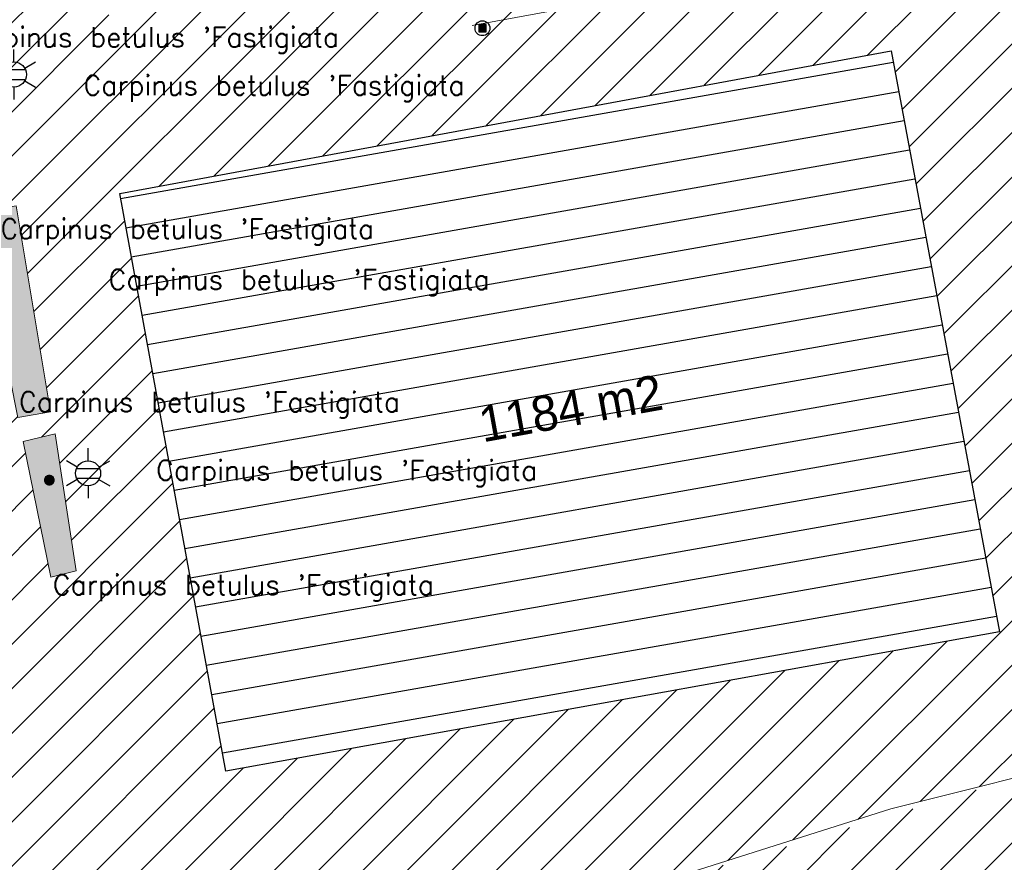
# Model space of a CAD drawing. Header units: metres. Extents: x 102852 to 106916, y 385458 to 392749.
# Tile 36 of 68: x 104643 to 104693, y 386174 to 386217. Entities that reach past the tile are written whole.
import ezdxf
from ezdxf.enums import TextEntityAlignment as Align

# ---------------------------------------------------------------- set-up
doc = ezdxf.new("R2010")
doc.units = ezdxf.units.M
for name, color, linetype, lineweight in [('0-BEPLANTING', 14, 'Continuous', 30), ('0-GRAS OM SPORTVELDEN', 2, 'Continuous', 30), ('0-GRAS SPORTVELDEN', 3, 'Continuous', 30), ('0-HAAG', 82, 'Continuous', 30), ('B-WE-GR-STRUIK-G', 90, 'Continuous', 13), ('B-WE-IE-MEUBILAIR_WEGMEUBILAIR-S', 7, 'Continuous', 30), ('B-WE-IE-OV-LICHTMAST-S', 40, 'Continuous', 30), ('B-WE-IE-TERREINAFSCHEIDING_KUNSTMATIG_HEKWERK-G', 6, 'Continuous', 0), ('B-WE-VW-MARKERING_LANGS_STREEP_DOORGETROKKEN-G', 7, 'Continuous', 13), ('Bomen', 84, 'Continuous', 0), ('Boomsoort', 10, 'Continuous', 0)]:
    doc.layers.add(name, color=color, linetype=linetype, lineweight=lineweight)
doc.styles.add('ISO 1 1000 T2 5 0', font='font_iso.shx', dxfattribs={"height": 2.5})
doc.styles.add('NLCS-ISO', font='NLCS-ISO.ttf')
doc.styles.add('Style-txt', font='txt.shx')

# ---------------------------------------------------------------- blocks, each defined once
blk = doc.blocks.new('B-SIE-WEG_LICHTMAST-SO_2')
at = {"ltscale": 0.1}
for p, q in [((0, 1.266), (0, 2.531)), ((-1.096, 0.633), (-2.192, 1.266)), ((1.096, 0.633), (2.192, 1.266)), ((-1.096, -0.633), (-2.192, -1.266)), ((1.096, -0.633), (2.192, -1.266)), ((0, -1.266), (0, -2.531))]:
    blk.add_line(p, q, dxfattribs=at)
at = {"flags": 128}
for points in [[(-1.163, 0.5), (1.163, 0.5)], [(-1.163, -0.5), (1.163, -0.5)]]:
    blk.add_lwpolyline(points, dxfattribs=at)
at = {"ltscale": 0.1}
blk.add_circle((0, 0), 1.266, dxfattribs=at)
at = {"style": 'NLCS-ISO'}
blk.add_attdef('TYPE', text='', height=1.8, dxfattribs=at).set_placement((0, 2.531), align=Align.BOTTOM_CENTER)
blk = doc.blocks.new('SIE-WEG_PAAL_VAST_2')
blk.add_hatch(color=256).paths.add_polyline_path([(-0.375, -0.374), (-0.375, 0.374), (0.373, 0.374), (0.373, -0.374)])
blk.add_circle((0, 0), 0.75)
blk.add_3dface([(0.373, 0.374), (-0.375, 0.374), (-0.375, -0.374), (0.373, -0.374)])
at = {"style": 'NLCS-ISO'}
blk.add_attdef('TYPE', (0, 0), '', height=1.75, dxfattribs=at)
blk = doc.blocks.new('MPOLYGON_612')
at = {"layer": 'Bomen', "flags": 128}
for points in [[(104644.662, 386193.618), (104644.657, 386193.569), (104645.157, 386193.569)], [(104644.657, 386193.569), (104644.662, 386193.52), (104645.153, 386193.52)], [(104644.657, 386193.569), (104645.157, 386193.569), (104645.153, 386193.52)], [(104644.676, 386193.665), (104644.662, 386193.618), (104645.153, 386193.618)], [(104644.662, 386193.618), (104645.153, 386193.618), (104645.157, 386193.569)], [(104644.662, 386193.52), (104644.676, 386193.473), (104645.138, 386193.473)], [(104644.662, 386193.52), (104645.153, 386193.52), (104645.138, 386193.473)], [(104644.699, 386193.708), (104644.676, 386193.665), (104645.138, 386193.665)], [(104644.676, 386193.665), (104645.138, 386193.665), (104645.153, 386193.618)], [(104644.676, 386193.473), (104644.699, 386193.43), (104645.115, 386193.43)], [(104644.676, 386193.473), (104645.138, 386193.473), (104645.115, 386193.43)], [(104644.731, 386193.746), (104644.699, 386193.708), (104645.115, 386193.708)], [(104644.699, 386193.708), (104645.115, 386193.708), (104645.138, 386193.665)], [(104644.699, 386193.43), (104644.731, 386193.392), (104645.084, 386193.392)], [(104644.699, 386193.43), (104645.115, 386193.43), (104645.084, 386193.392)], [(104644.768, 386193.777), (104644.731, 386193.746), (104645.084, 386193.746)], [(104644.731, 386193.746), (104645.084, 386193.746), (104645.115, 386193.708)], [(104644.731, 386193.392), (104644.768, 386193.361), (104645.046, 386193.361)], [(104644.731, 386193.392), (104645.084, 386193.392), (104645.046, 386193.361)], [(104644.812, 386193.8), (104644.768, 386193.777), (104645.046, 386193.777)], [(104644.768, 386193.777), (104645.046, 386193.777), (104645.084, 386193.746)], [(104644.768, 386193.361), (104644.812, 386193.338), (104645.003, 386193.338)], [(104644.768, 386193.361), (104645.046, 386193.361), (104645.003, 386193.338)], [(104644.859, 386193.814), (104644.812, 386193.8), (104645.003, 386193.8)], [(104644.812, 386193.8), (104645.003, 386193.8), (104645.046, 386193.777)], [(104644.907, 386193.819), (104644.859, 386193.814), (104644.956, 386193.814)], [(104644.859, 386193.814), (104644.956, 386193.814), (104645.003, 386193.8)], [(104644.812, 386193.338), (104644.859, 386193.324), (104644.956, 386193.324)], [(104644.812, 386193.338), (104645.003, 386193.338), (104644.956, 386193.324)], [(104644.859, 386193.324), (104644.956, 386193.324), (104644.907, 386193.319)]]:
    blk.add_lwpolyline(points, close=True, dxfattribs=at)
at = {"layer": 'Bomen', "color": 74, "true_color": 0x55aa00, "flags": 128}
for points in [[(104644.657, 386193.569), (104644.662, 386193.618)], [(104644.662, 386193.52), (104644.657, 386193.569)], [(104644.662, 386193.618), (104644.676, 386193.665)], [(104644.676, 386193.473), (104644.662, 386193.52)], [(104644.676, 386193.665), (104644.699, 386193.708)], [(104644.699, 386193.43), (104644.676, 386193.473)], [(104644.699, 386193.708), (104644.731, 386193.746)], [(104644.731, 386193.392), (104644.699, 386193.43)], [(104644.731, 386193.746), (104644.768, 386193.777)], [(104644.768, 386193.361), (104644.731, 386193.392)], [(104644.768, 386193.777), (104644.812, 386193.8)], [(104644.812, 386193.338), (104644.768, 386193.361)], [(104644.812, 386193.8), (104644.859, 386193.814)], [(104644.859, 386193.814), (104644.907, 386193.819)], [(104644.907, 386193.819), (104644.956, 386193.814)], [(104644.956, 386193.814), (104645.003, 386193.8)], [(104645.003, 386193.8), (104645.046, 386193.777)], [(104645.046, 386193.361), (104645.003, 386193.338)], [(104645.046, 386193.777), (104645.084, 386193.746)], [(104645.084, 386193.392), (104645.046, 386193.361)], [(104645.084, 386193.746), (104645.115, 386193.708)], [(104645.115, 386193.43), (104645.084, 386193.392)], [(104645.115, 386193.708), (104645.138, 386193.665)], [(104645.138, 386193.473), (104645.115, 386193.43)], [(104645.138, 386193.665), (104645.153, 386193.618)], [(104645.153, 386193.52), (104645.138, 386193.473)], [(104645.153, 386193.618), (104645.157, 386193.569)], [(104645.157, 386193.569), (104645.153, 386193.52)], [(104644.859, 386193.324), (104644.812, 386193.338)], [(104644.907, 386193.319), (104644.859, 386193.324)], [(104644.956, 386193.324), (104644.907, 386193.319)], [(104645.003, 386193.338), (104644.956, 386193.324)]]:
    blk.add_lwpolyline(points, dxfattribs=at)
at = {"layer": 'Bomen'}
for points in [[(104644.662, 386193.618), (104644.657, 386193.569), (104645.157, 386193.569)], [(104644.676, 386193.665), (104644.662, 386193.618), (104645.153, 386193.618)], [(104644.662, 386193.618), (104645.153, 386193.618), (104645.157, 386193.569)], [(104644.699, 386193.708), (104644.676, 386193.665), (104645.138, 386193.665)], [(104644.676, 386193.665), (104645.138, 386193.665), (104645.153, 386193.618)], [(104644.731, 386193.746), (104644.699, 386193.708), (104645.115, 386193.708)], [(104644.699, 386193.708), (104645.115, 386193.708), (104645.138, 386193.665)], [(104644.768, 386193.777), (104644.731, 386193.746), (104645.084, 386193.746)], [(104644.731, 386193.746), (104645.084, 386193.746), (104645.115, 386193.708)], [(104644.812, 386193.8), (104644.768, 386193.777), (104645.046, 386193.777)], [(104644.768, 386193.777), (104645.046, 386193.777), (104645.084, 386193.746)], [(104644.859, 386193.814), (104644.812, 386193.8), (104645.003, 386193.8)], [(104644.812, 386193.8), (104645.003, 386193.8), (104645.046, 386193.777)], [(104644.907, 386193.819), (104644.859, 386193.814), (104644.956, 386193.814)], [(104644.859, 386193.814), (104644.956, 386193.814), (104645.003, 386193.8)]]:
    blk.add_solid(points, dxfattribs=at)
at = {"layer": 'Bomen', "extrusion": (0, 0, -1)}
for points in [[(-104644.657, 386193.569), (-104644.662, 386193.52), (-104645.153, 386193.52)], [(-104644.657, 386193.569), (-104645.157, 386193.569), (-104645.153, 386193.52)], [(-104644.662, 386193.52), (-104644.676, 386193.473), (-104645.138, 386193.473)], [(-104644.662, 386193.52), (-104645.153, 386193.52), (-104645.138, 386193.473)], [(-104644.676, 386193.473), (-104644.699, 386193.43), (-104645.115, 386193.43)], [(-104644.676, 386193.473), (-104645.138, 386193.473), (-104645.115, 386193.43)], [(-104644.699, 386193.43), (-104644.731, 386193.392), (-104645.084, 386193.392)], [(-104644.699, 386193.43), (-104645.115, 386193.43), (-104645.084, 386193.392)], [(-104644.731, 386193.392), (-104644.768, 386193.361), (-104645.046, 386193.361)], [(-104644.731, 386193.392), (-104645.084, 386193.392), (-104645.046, 386193.361)], [(-104644.768, 386193.361), (-104644.812, 386193.338), (-104645.003, 386193.338)], [(-104644.768, 386193.361), (-104645.046, 386193.361), (-104645.003, 386193.338)], [(-104644.812, 386193.338), (-104644.859, 386193.324), (-104644.956, 386193.324)], [(-104644.812, 386193.338), (-104645.003, 386193.338), (-104644.956, 386193.324)], [(-104644.859, 386193.324), (-104644.956, 386193.324), (-104644.907, 386193.319)]]:
    blk.add_solid(points, dxfattribs=at)

msp = doc.modelspace()

# ---------------------------------------------------------------- hatches: boundary and pattern name
at = {"layer": '0-BEPLANTING', "ltscale": 0.2}
h = msp.add_hatch(dxfattribs=at)
h.set_pattern_fill('ANSI31', color=256, scale=0.1, pattern_type=2)
h.set_pattern_definition([(45, (0, 0), (-1.122532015, 1.122532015), [])])
h.paths.add_polyline_path([(104725.504, 386185.552), (104726.69, 386186.856), (104726.555, 386187.927), (104724.615, 386190.53), (104723.233, 386191.094), (104717.329, 386186.1), (104712.077, 386184.804), (104708.52, 386182.898), (104698.239, 386179.646), (104694.293, 386178.655), (104670.177, 386171.463), (104661.665, 386170.595), (104657.921, 386171.026), (104649.315, 386168.762), (104644.05, 386169.242), (104655.45, 386131.782), (104667.936, 386135.525), (104668.023, 386138.786), (104669.243, 386146.061), (104670.082, 386149.93), (104670.63, 386153.398), (104670.958, 386154.274), (104672.163, 386155.187), (104673.952, 386155.37), (104673.958, 386155.369), (104676.143, 386155.297), (104682.741, 386154.657), (104689.968, 386153.343), (104693.253, 386153.906)])
at = {"layer": '0-GRAS OM SPORTVELDEN', "ltscale": 0.2}
h = msp.add_hatch(dxfattribs=at)
h.set_pattern_fill('ANSI31', color=256, scale=0.1, style=0, pattern_type=2)
h.set_pattern_definition([(45, (0.0001, -2e-20), (-1.122532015, 1.122532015), [])])
h.paths.add_polyline_path([(104619.488, 386300.894), (104617.652, 386300.288), (104617.502, 386300.157), (104619.581, 386289.956), (104621.264, 386290.236), (104621.247, 386290.337)], flags=17)
h.paths.add_polyline_path([(104557.247, 386214.543), (104555.442, 386214.935), (104553.73, 386215.629), (104552.161, 386216.604), (104550.781, 386217.831), (104552.019, 386210.717), (104528.482, 386184.038), (104528.455, 386183.938), (104530.486, 386175.135), (104530.88, 386174.045), (104532.1, 386170.641), (104534.504, 386166.088), (104537.31, 386161.945), (104539.961, 386159.918), (104544.683, 386157.74), (104549.448, 386156.066), (104553.504, 386155.407), (104556.628, 386155.983), (104558.928, 386157.469), (104562.25, 386160.578), (104563.42, 386161.783), (104565.633, 386163.492), (104567.861, 386164.791), (104569.908, 386165.507), (104572.419, 386165.771), (104576.253, 386165.57), (104580.316, 386165.349), (104586.226, 386164.913), (104590.978, 386164.572), (104595.3, 386164.329), (104596.59, 386160.217), (104598.518, 386154.429), (104608.633, 386157.538), (104608.3, 386158.621), (104616.694, 386161.244), (104627.633, 386164.579), (104635.788, 386167.129), (104643.916, 386169.54), (104644.019, 386169.245), (104649.315, 386168.762), (104652.746, 386169.712), (104657.921, 386171.026), (104661.665, 386170.595), (104670.177, 386171.463), (104687.459, 386176.939), (104698.239, 386179.646), (104708.52, 386182.898), (104712.077, 386184.804), (104717.329, 386186.1), (104723.233, 386191.094), (104724.615, 386190.53), (104726.555, 386187.927), (104726.69, 386186.856), (104728.791, 386186.85), (104728.195, 386187.814), (104723.035, 386216.097), (104723.258, 386216.294), (104717.942, 386245.277), (104717.449, 386245.209), (104713.823, 386265.411), (104728.055, 386267.938), (104728.576, 386270.771), (104724.981, 386291.15), (104724.513, 386293.919), (104720.809, 386291.521), (104717.746, 386291.349), (104716.632, 386292.004), (104714.389, 386296.35), (104712.249, 386303.881), (104708.254, 386313.042), (104706.534, 386312.462), (104704.171, 386312.716), (104701.309, 386316.197), (104699.228, 386319.799), (104698.398, 386322.942), (104698.511, 386324.932), (104699.439, 386326.147), (104706.229, 386327.629), (104702.869, 386328.011), (104699.763, 386330.963), (104699.346, 386329.98), (104697.939, 386329.455), (104696.532, 386329.623), (104695.103, 386331.308), (104691.58, 386332.037), (104687.031, 386332.689), (104684.41, 386333.009), (104677.492, 386333.005), (104671.521, 386332.808), (104664.236, 386331.939), (104660.846, 386331.794), (104659.078, 386332.035), (104658.298, 386334.163), (104654.263, 386333.646), (104652.54, 386333.403), (104646.779, 386332.606), (104648.982, 386332.637), (104649.372, 386331.308), (104620.271, 386326.782), (104624.808, 386304.255), (104626.392, 386304.589), (104626.706, 386303.023), (104628.473, 386293.179), (104628.423, 386293.173), (104631.096, 386278.671), (104631.233, 386277.935), (104632.063, 386278.074), (104632.07, 386277.973), (104632.481, 386278.019), (104633.013, 386275.276), (104632.589, 386275.211), (104632.606, 386275.134), (104631.783, 386274.985), (104635.397, 386255.604), (104636.281, 386255.703), (104636.321, 386255.549), (104636.643, 386255.626), (104637.162, 386252.923), (104636.817, 386252.859), (104636.809, 386252.762), (104635.967, 386252.55), (104636.142, 386251.61), (104641.272, 386223.539), (104643.237, 386212.575), (104642.187, 386212.378), (104642.798, 386208.809), (104641.119, 386208.47), (104638.937, 386219.309), (104641.098, 386219.744), (104640.476, 386223.387), (104635.515, 386250.543), (104630.302, 386278.562), (104627.655, 386293.02), (104627.597, 386293.013), (104625.821, 386302.863), (104619.038, 386301.493), (104616.605, 386299.377), (104637.859, 386186.261), (104636.566, 386185.994), (104615.422, 386298.405), (104580.881, 386294.064), (104550.723, 386286.423), (104547.944, 386283.728), (104547.321, 386282.502), (104546.94, 386281.181), (104546.815, 386279.811), (104546.949, 386278.443), (104553.415, 386243.828), (104554.541, 386244.055), (104555.72, 386237.614), (104554.924, 386237.468), (104557.756, 386222.506), (104558.575, 386222.691), (104559.773, 386216.223), (104558.604, 386215.983), (104565.256, 386180.773), (104569.235, 386175.804), (104567.962, 386174.803), (104563.711, 386180.181)])
h.paths.add_polyline_path([(104569.66, 386181.657), (104578.662, 386183.328), (104580.572, 386183.7), (104577.579, 386199.749), (104590.208, 386202.154, -0.491164), (104604.192, 386204.778), (104616.946, 386207.149), (104619.968, 386191.083), (104621.783, 386191.39), (104630.879, 386193.124, -0.467531), (104631.471, 386194.047), (104622.378, 386242.456), (104599.783, 386238.156, -0.04693), (104599.939, 386236.488, -0.910346), (104582.209, 386234.82), (104582.177, 386234.814), (104559.582, 386230.488), (104568.666, 386182.226, -0.430584)], flags=17)
h.paths.add_polyline_path([(104577.78, 386268.386), (104591.732, 386271.027, -0.481268)])
h.paths.add_polyline_path([(104635.317, 386206.146), (104637.213, 386206.497), (104639.157, 386195.983), (104637.291, 386195.607)], flags=17)
h.paths.add_polyline_path([(104637.546, 386194.328), (104639.156, 386194.644), (104640.857, 386186.857), (104639.083, 386186.508)], flags=17)
h.paths.add_polyline_path([(104635.063, 386207.561), (104633.263, 386217.596), (104634.882, 386217.975), (104636.886, 386207.888)], flags=17)
h.paths.add_polyline_path([(104632.997, 386219.085), (104630.948, 386229.833), (104632.53, 386230.217), (104634.715, 386219.413)], flags=17)
h.paths.add_polyline_path([(104641.238, 386207.115), (104643.226, 386207.448), (104644.972, 386197.019), (104643.318, 386196.742)], flags=17)
h.paths.add_polyline_path([(104643.581, 386195.53), (104645.202, 386195.914), (104646.271, 386188.982), (104644.987, 386188.661)], flags=17)
h.paths.add_polyline_path([(104630.679, 386231.275), (104628.426, 386241.654), (104630.355, 386242.073), (104632.224, 386231.61)], flags=17)
h.paths.add_polyline_path([(104638.766, 386220.264), (104636.773, 386231.004), (104638.744, 386231.431), (104640.665, 386220.601)], flags=17)
h.paths.add_polyline_path([(104628.248, 386242.948), (104626.345, 386253.51), (104628.159, 386253.847), (104630.113, 386243.345)], flags=17)
h.paths.add_polyline_path([(104636.646, 386232.079), (104634.612, 386242.696), (104636.432, 386243.045), (104638.472, 386232.43)], flags=17)
h.paths.add_polyline_path([(104648.466, 386208.066), (104687.473, 386215.293), (104692.955, 386185.899), (104653.831, 386178.845)], flags=17)
h.paths.add_polyline_path([(104646.842, 386216.915), (104646.669, 386217.631), (104637.738, 386266.027), (104628.859, 386314.453), (104628.712, 386315.25), (104629.447, 386315.388), (104638.62, 386317.098), (104640.32, 386317.415), (104651.131, 386319.386), (104656.42, 386320.36), (104663.754, 386321.648), (104669.038, 386322.663), (104679.818, 386324.611), (104681.73, 386324.98), (104690.753, 386326.632), (104691.509, 386326.771), (104691.655, 386326.057), (104700.614, 386277.511), (104709.519, 386229.3), (104709.657, 386228.519), (104708.928, 386228.36), (104699.853, 386226.674), (104697.969, 386226.321), (104687.217, 386224.365), (104681.88, 386223.362), (104674.552, 386222.009), (104669.315, 386221.059), (104658.429, 386219.044), (104656.759, 386218.72), (104647.632, 386217.06)], flags=17)
h.paths.add_polyline_path([(104634.345, 386243.837), (104632.355, 386254.667), (104634.12, 386254.991), (104636.121, 386244.243), (104636.135, 386244.17)], flags=17)
h.paths.add_polyline_path([(104626.331, 386254.635), (104624.174, 386265.283), (104625.981, 386265.745), (104628.017, 386254.979)], flags=17)
h.paths.add_polyline_path([(104632.159, 386255.673), (104630.143, 386266.382), (104631.658, 386266.667), (104634.03, 386256.093)], flags=17)
h.paths.add_polyline_path([(104623.867, 386266.414), (104621.916, 386277.016), (104623.622, 386277.33), (104625.67, 386266.763)], flags=17)
h.paths.add_polyline_path([(104668.206, 386237.514, -0.485412), (104682.469, 386240.143)])
h.paths.add_polyline_path([(104629.954, 386267.607), (104628.137, 386277.879), (104629.494, 386278.14), (104631.472, 386267.876)], flags=17)
h.paths.add_polyline_path([(104621.645, 386278.086), (104619.722, 386288.871), (104621.453, 386289.087), (104623.424, 386278.491), (104623.437, 386278.419)], flags=17)
h.paths.add_polyline_path([(104660.293, 386271.815, -1), (104678.213, 386271.815, -0.914044), (104660.437, 386270.215), (104660.36, 386270.201), (104660.437, 386270.215, -0.044914)])
h.paths.add_polyline_path([(104627.842, 386279.112), (104625.592, 386289.991), (104627.419, 386290.418), (104629.231, 386279.353)], flags=17)
h.paths.add_polyline_path([(104625.394, 386291.012), (104623.236, 386302.165), (104625.238, 386302.527), (104627.252, 386291.396), (104627.26, 386291.35)], flags=17)
h.paths.add_polyline_path([(104655.991, 386303.602), (104670.244, 386306.217, -0.498792)])
h.paths.add_polyline_path([(104722.69, 386211.573), (104723.086, 386211.638), (104727.43, 386187.892), (104727.038, 386187.909)], flags=17)
h.paths.add_polyline_path([(104722.318, 386213.813), (104716.662, 386244.718), (104713.027, 386265.248), (104713.426, 386265.372), (104717.108, 386244.842), (104722.769, 386213.936)], flags=17)
h.paths.add_polyline_path([(104613.246, 386291.062, -0.540709), (104612.327, 386291.628), (104603.24, 386289.898), (104601.417, 386289.578), (104604.456, 386273.445), (104591.732, 386271.027, -0.481268), (104577.78, 386268.386), (104565.044, 386265.992), (104562.003, 386282.049), (104560.095, 386281.71), (104551.049, 386279.985, -0.419907), (104550.459, 386279.065), (104559.582, 386230.488), (104582.209, 386234.82, -0.046929), (104582.053, 386236.488, -0.910346), (104599.783, 386238.156), (104599.815, 386238.162), (104622.378, 386242.456)], flags=17)
h.paths.add_polyline_path([(104601.417, 386289.578), (104590.561, 386287.518), (104591.539, 386282.21), (104573.771, 386278.868), (104572.715, 386284.094), (104562.003, 386282.049), (104565.044, 386265.992), (104577.78, 386268.386), (104591.732, 386271.027), (104604.456, 386273.445)])
h.paths.add_polyline_path([(104590.561, 386287.518), (104585.344, 386286.549), (104578.052, 386285.182), (104572.715, 386284.094), (104573.771, 386278.868), (104591.539, 386282.21)])
h.paths.add_polyline_path([(104582.053, 386236.488, 0.046929), (104582.209, 386234.82, 0.910349), (104599.939, 386236.488, 0.04693), (104599.783, 386238.156, 0.910347)], flags=17)
h.paths.add_polyline_path([(104616.946, 386207.149), (104604.192, 386204.778), (104590.208, 386202.154), (104577.579, 386199.749), (104580.572, 386183.7), (104591.345, 386185.689), (104590.311, 386190.997), (104608.139, 386194.309), (104609.158, 386189.023), (104619.968, 386191.083)])
h.paths.add_polyline_path([(104608.139, 386194.309), (104590.311, 386190.997), (104591.345, 386185.689), (104596.617, 386186.678), (104603.91, 386187.998), (104609.158, 386189.023)])
h.paths.add_polyline_path([(104590.208, 386202.154), (104604.192, 386204.778, 0.491164)])
h.paths.add_polyline_path([(104678.213, 386271.815, 0.044914), (104678.069, 386273.415), (104660.437, 386270.215, 0.914032)])
h.paths.add_polyline_path([(104660.293, 386271.815, 0.044914), (104660.437, 386270.215), (104678.069, 386273.415, 0.914032)])
h.paths.add_polyline_path([(104670.244, 386306.217), (104655.991, 386303.602, 0.498792)])
h.paths.add_polyline_path([(104668.206, 386237.514), (104682.469, 386240.143, 0.485412)])
h.paths.add_polyline_path([(104573.864, 386333.332), (104584.207, 386326.323), (104587.037, 386324.081), (104575.446, 386312.728), (104546.85, 386284.901), (104546.076, 386283.641), (104545.53, 386282.267), (104545.228, 386280.819), (104545.178, 386280.819), (104545.178, 386279.341), (104545.383, 386277.877), (104550.751, 386248.556), (104550.739, 386247.813), (104545.319, 386235.152), (104548.264, 386217.845), (104549.399, 386211.516), (104527.935, 386187.074), (104527.063, 386194.071), (104526.574, 386199.783), (104527.01, 386211.525), (104527.882, 386218.276), (104529.665, 386226.88), (104532.672, 386238.831), (104535.734, 386248.903), (104538.17, 386256.427), (104540.006, 386262.848), (104540.44, 386266.318), (104540.605, 386274.672), (104542.075, 386280.64), (104544.403, 386286.002), (104547.111, 386291.108), (104550.364, 386294.7), (104558.507, 386307.287), (104560.024, 386312.014), (104569.567, 386326.774), (104572.69, 386331.525)])
at = {"layer": '0-GRAS SPORTVELDEN'}
h = msp.add_hatch(dxfattribs=at)
h.set_pattern_fill('HATCH', color=256, scale=0.1, style=0, pattern_type=2)
h.set_pattern_definition([(10, (104665.6836, 386209.318), (-0.26047, 1.47721), [])])
h.paths.add_polyline_path([(104687.473, 386215.293), (104648.466, 386208.066), (104653.831, 386178.845), (104692.955, 386185.899)])
at = {"layer": '0-HAAG', "ltscale": 0.2, "true_color": 0x136734}
h = msp.add_hatch(color=116, dxfattribs=at)
h.paths.add_polyline_path([(104639.083, 386186.508), (104637.546, 386194.328), (104639.156, 386194.644), (104640.857, 386186.857)])
h.paths.add_polyline_path([(104644.987, 386188.661), (104643.581, 386195.53), (104645.202, 386195.914), (104646.271, 386188.982)])
h.paths.add_polyline_path([(104643.318, 386196.742), (104641.238, 386207.115), (104643.226, 386207.448), (104644.972, 386197.019)])
h.paths.add_polyline_path([(104637.291, 386195.607), (104635.317, 386206.146), (104637.213, 386206.497), (104639.133, 386196.114), (104639.142, 386195.98)])
h.paths.add_polyline_path([(104635.063, 386207.561), (104633.263, 386217.596), (104634.882, 386217.975), (104636.886, 386207.888)])
h.paths.add_polyline_path([(104641.119, 386208.47), (104638.937, 386219.309), (104641.098, 386219.744), (104642.35, 386212.409), (104642.187, 386212.378), (104642.798, 386208.809)])
h.paths.add_polyline_path([(104638.766, 386220.264), (104636.773, 386231.004), (104638.744, 386231.431), (104640.665, 386220.601)])
h.paths.add_polyline_path([(104632.997, 386219.085), (104630.948, 386229.833), (104632.53, 386230.217), (104634.715, 386219.413)])
h.paths.add_polyline_path([(104630.679, 386231.275), (104628.426, 386241.654), (104630.355, 386242.073), (104632.224, 386231.61)])
h.paths.add_polyline_path([(104636.646, 386232.079), (104634.612, 386242.696), (104636.432, 386243.045), (104638.472, 386232.43)])
h.paths.add_polyline_path([(104634.345, 386243.837), (104632.355, 386254.667), (104634.12, 386254.991), (104636.121, 386244.243), (104636.135, 386244.17)])
h.paths.add_polyline_path([(104628.248, 386242.948), (104626.345, 386253.51), (104628.159, 386253.847), (104630.113, 386243.345)])
h.paths.add_polyline_path([(104626.331, 386254.635), (104624.174, 386265.283), (104625.981, 386265.745), (104628.017, 386254.979)])
h.paths.add_polyline_path([(104632.159, 386255.673), (104630.143, 386266.382), (104631.658, 386266.667), (104634.03, 386256.093)])
h.paths.add_polyline_path([(104629.954, 386267.607), (104628.137, 386277.879), (104629.494, 386278.14), (104631.472, 386267.876)])
h.paths.add_polyline_path([(104623.867, 386266.414), (104621.916, 386277.016), (104623.622, 386277.33), (104625.67, 386266.763)])
h.paths.add_polyline_path([(104621.645, 386278.086), (104619.722, 386288.871), (104621.453, 386289.087), (104623.424, 386278.491), (104623.437, 386278.419)])
h.paths.add_polyline_path([(104627.842, 386279.112), (104625.592, 386289.991), (104627.419, 386290.418), (104629.231, 386279.353)])
h.paths.add_polyline_path([(104625.394, 386291.012), (104623.236, 386302.165), (104625.238, 386302.527), (104627.252, 386291.396), (104627.26, 386291.35)])
h.paths.add_polyline_path([(104619.581, 386289.956), (104617.502, 386300.157), (104617.652, 386300.288), (104619.488, 386300.894), (104621.247, 386290.337), (104621.264, 386290.236)])

# ---------------------------------------------------------------- linework, layer by layer
at = {"layer": '0-GRAS OM SPORTVELDEN'}
msp.add_3dface([(104648.466, 386208.066), (104687.473, 386215.293), (104692.955, 386185.899), (104653.831, 386178.845)], dxfattribs=at)
at = {"layer": 'B-WE-GR-STRUIK-G', "flags": 128}
msp.add_lwpolyline([(104693.253, 386153.906), (104720.699, 386180.748), (104725.504, 386185.552), (104726.69, 386186.856), (104726.555, 386187.927), (104724.615, 386190.53), (104723.233, 386191.094), (104717.329, 386186.1), (104712.077, 386184.804), (104708.52, 386182.898), (104698.239, 386179.646), (104687.459, 386176.939), (104670.177, 386171.463)], dxfattribs=at)
at = {"layer": 'B-WE-GR-STRUIK-G'}
for points in [[(104644.972, 386197.019), (104643.318, 386196.742), (104641.238, 386207.115), (104643.226, 386207.448)], [(104646.271, 386188.982), (104645.202, 386195.914), (104643.581, 386195.53), (104644.987, 386188.661)]]:
    msp.add_3dface(points, dxfattribs=at)
at = {"layer": 'B-WE-IE-TERREINAFSCHEIDING_KUNSTMATIG_HEKWERK-G', "flags": 128}
msp.add_lwpolyline([(104691.77, 386221.253), (104666.297, 386216.569)], dxfattribs=at)
at = {"layer": 'B-WE-VW-MARKERING_LANGS_STREEP_DOORGETROKKEN-G'}
msp.add_3dface([(104653.831, 386178.845), (104648.466, 386208.066), (104687.473, 386215.293), (104692.955, 386185.899)], dxfattribs=at)

# ---------------------------------------------------------------- block references
at = {"layer": 'B-WE-IE-MEUBILAIR_WEGMEUBILAIR-S', "xscale": 0.5, "yscale": 0.5, "zscale": 0.5, "rotation": 360}
msp.add_blockref('SIE-WEG_PAAL_VAST_2', (104666.81, 386216.43), dxfattribs=at)
at = {"layer": 'B-WE-IE-OV-LICHTMAST-S', "xscale": 0.5, "yscale": 0.5, "zscale": 0.5, "rotation": 360}
for p in [(104643.115, 386214.087), (104646.868, 386193.916)]:
    msp.add_blockref('B-SIE-WEG_LICHTMAST-SO_2', p, dxfattribs=at)
at = {"layer": 'Bomen', "rotation": 360}
msp.add_blockref('MPOLYGON_612', (0, 0, 0.134), dxfattribs=at)

# ---------------------------------------------------------------- texts
at = {"insert": (104666.5, 386197.247), "char_height": 1.8, "width": 34.45304, "attachment_point": 1, "rotation": 10.3704, "style": 'ISO 1 1000 T2 5 0'}
msp.add_mtext('1184 m2', dxfattribs=at)
at = {"layer": 'Boomsoort', "color": 7, "style": 'Style-txt'}
for p in [(104659.558, 386215.479, 0.134), (104665.903, 386213.042, 0.134), (104661.32, 386205.785, 0.134), (104667.174, 386203.219, 0.134), (104662.641, 386197.03, 0.134), (104669.574, 386193.569, 0.134), (104664.351, 386187.775, 0.134)]:
    msp.add_text("Carpinus betulus 'Fastigiata", height=1, dxfattribs=at).set_placement(p, align=Align.RIGHT)

doc.saveas('drawing.dxf')
